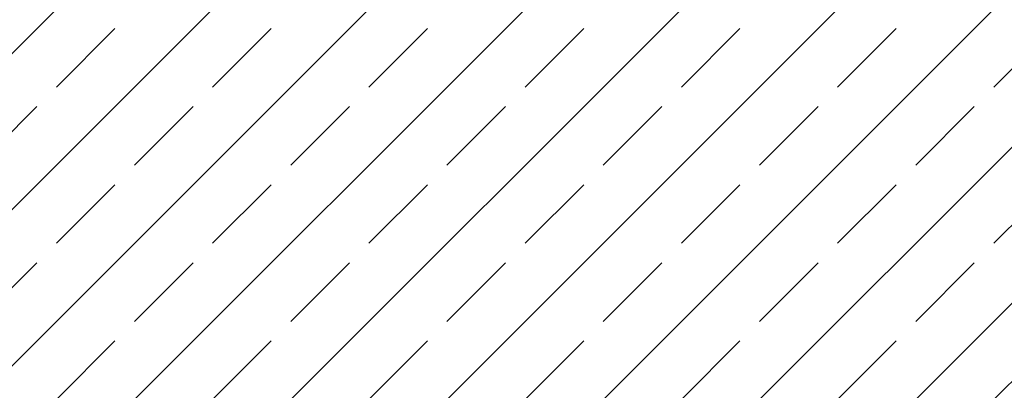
# Model space of a CAD drawing. Header units: millimetres. Extents: x -28656 to 67349, y -24410 to 39654.
# Tile 68 of 135: x 19861 to 22178, y 22359 to 23232. Entities that reach past the tile are written whole.
import ezdxf

# ---------------------------------------------------------------- set-up
doc = ezdxf.new("R2010")
doc.units = ezdxf.units.MM
doc.header["$MEASUREMENT"] = 0
doc.layers.add('New_43 Vloerafwerking 2D arcering', color=7, linetype='Continuous')

msp = doc.modelspace()

# ---------------------------------------------------------------- hatches: boundary and pattern name
at = {"layer": 'New_43 Vloerafwerking 2D arcering', "linetype": 'Continuous', "lineweight": 0}
h = msp.add_hatch(dxfattribs=at)
h.set_pattern_fill('510_Brons_0001', color=9, style=0, pattern_type=2)
h.set_pattern_definition([(45, (0, 0), (-183.8478, 183.8478), []), (45, (-91.92, 91.92), (-183.8478, 183.8478), [195, -65])])
h.paths.add_polyline_path([(14536.3, 22523), (14515.8, 22422.2), (26328.5, 20018.9), (26230.8, 19538.7), (34280.8, 17900.9), (34378.5, 18381.1), (36186.7, 18013.3), (37229.1, 23130.7), (19194.8, 26804.3), (18502.2, 23404.2), (17943.6, 23517.9), (19125, 29317.3), (15769.6, 30000.9), (14591.2, 24216.1), (16110.2, 23906.7), (15776.9, 22270.3)])
h = msp.add_hatch(dxfattribs=at)
h.set_pattern_fill('910_Puntjes_C_0001', color=9, style=0, pattern_type=2)
h.set_pattern_definition([(45, (0, 250), (-79.5495, 79.5495), [0, -75, 0, -112.5]), (110, (250, 250), (105.71542, 38.47727), [0, -55, 0, -95])])
h.paths.add_polyline_path([(12078, 16995.8, -0.001005), (12083.8, 16997.5, -0.073656), (12518.6, 17061.9, -0.091889), (13056.2, 16962.3, -0.310506), (14018.6, 15561.9, -0.071044), (13958.7, 15142.1, -0.094198), (13703.1, 14641.3, 0.001703), (13808, 14628, 0.155225), (22970.3, 16259.1), (30258.6, 14755.1), (30075.6, 15837.4), (25347.1, 16799.4), (25358.5, 17235.9), (23442.8, 17625.7), (23450.8, 17664.9), (25359.6, 17276.1), (25376.6, 17926.2), (26028.5, 17793.5), (26357.1, 19409), (26112.6, 19458.7), (26230.1, 20036.5), (14520, 22418.9), (13846.4, 19112.1), (12562.4, 19373.7), (12137, 17285.2), (12079.6, 17003.2)])

doc.saveas('drawing.dxf')
